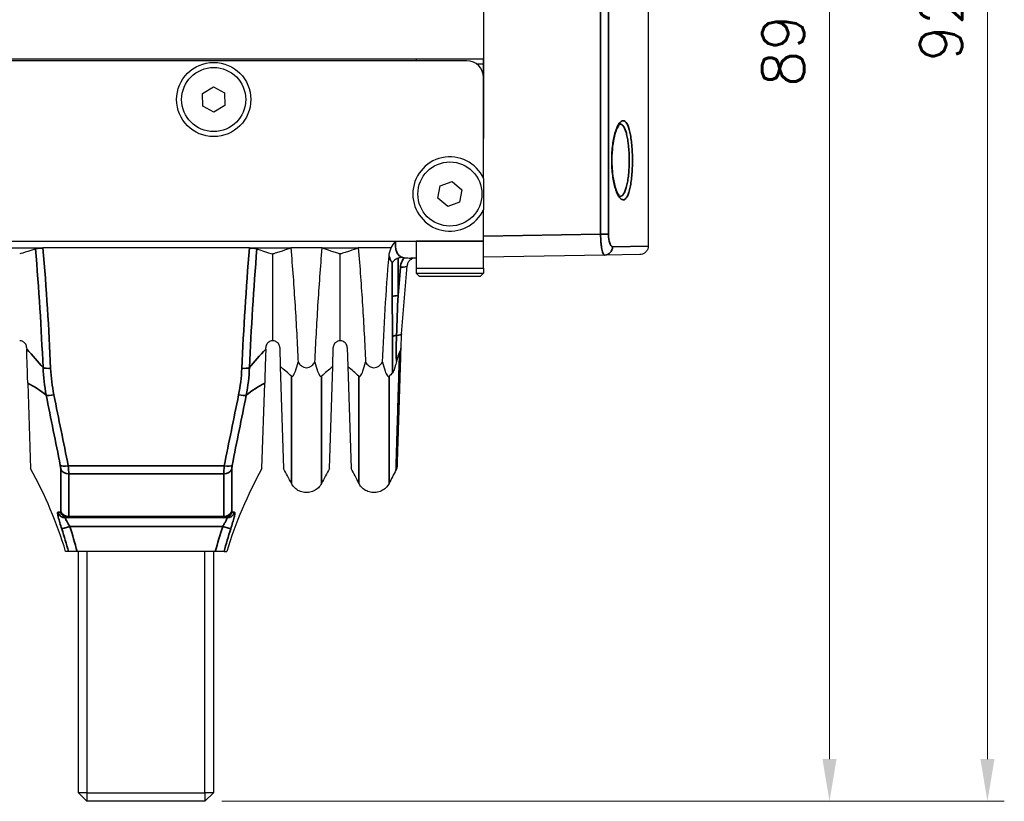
# Model space of a CAD drawing. Header units: millimetres. Extents: x 399 to 6076, y -1991 to 1602.
# Tile 231 of 256: x 4652 to 4711, y 239 to 285. Entities that reach past the tile are written whole.
import ezdxf

# ---------------------------------------------------------------- set-up
doc = ezdxf.new("R2010")
doc.units = ezdxf.units.MM
for name, color, linetype, lineweight in [('AM_5', 3, 'Continuous', 25), ('可見 (ISO)', 7, 'Continuous', 25), ('窄部可見 (ISO)', 7, 'Continuous', 35)]:
    doc.layers.add(name, color=color, linetype=linetype, lineweight=lineweight)
doc.styles.add('尺寸標註', font='romans.shx', dxfattribs={"bigfont": 'CHINESET.SHX'})
doc.dimstyles.new('CNS1$0', dxfattribs={"dimtxt": 2.5, "dimasz": 2.5, "dimexe": 1, "dimexo": 1, "dimgap": 1.5, "dimtad": 1, "dimtoh": 1, "dimdec": 1, "dimdsep": 46, "dimtxsty": '尺寸標註', "dimcen": 0, "dimclrd": 2, "dimclre": 2, "dimclrt": 1, "dimadec": 0, "dimazin": 2, "dimtp": 0.1, "dimtm": 0.1, "dimtfac": 0.71, "dimtdec": 1, "dimtmove": 0, "dimatfit": 0, "dimfxl": 0, "dimlwd": 13, "dimlwe": 13, "dimarcsym": 0})

# ---------------------------------------------------------------- blocks, each defined once
blk = doc.blocks.new('*D374')
at = {"layer": 'AM_5', "color": 2, "lineweight": 13}
for p, q in [((4665.007, 327.856), (4701.155, 327.856)), ((4700.155, 241.356), (4700.155, 325.356)), ((4664.134, 238.856), (4701.155, 238.856))]:
    blk.add_line(p, q, dxfattribs=at)
at = {"layer": 'AM_5', "color": 2}
for points in [[(4699.738, 325.356), (4700.572, 325.356), (4700.155, 327.856)], [(4699.738, 241.356), (4700.572, 241.356), (4700.155, 238.856)]]:
    blk.add_solid(points, dxfattribs=at)
at = {"layer": 'Defpoints', "color": 0}
for p in [(4664.007, 327.856), (4700.155, 327.856), (4663.134, 238.856)]:
    blk.add_point(p, dxfattribs=at)
at = {"layer": 'AM_5', "color": 1, "insert": (4697.405, 283.356), "char_height": 2.5, "attachment_point": 5, "rotation": 90, "style": '尺寸標註'}
blk.add_mtext('89', dxfattribs=at)
blk = doc.blocks.new('*D375')
at = {"layer": 'AM_5', "color": 2, "lineweight": 13}
for p, q in [((4679.655, 330.856), (4710.515, 330.856)), ((4709.515, 328.356), (4709.515, 241.356)), ((4664.134, 238.856), (4710.515, 238.856))]:
    blk.add_line(p, q, dxfattribs=at)
at = {"layer": 'AM_5', "color": 2}
for points in [[(4709.099, 328.356), (4709.932, 328.356), (4709.515, 330.856)], [(4709.099, 241.356), (4709.932, 241.356), (4709.515, 238.856)]]:
    blk.add_solid(points, dxfattribs=at)
at = {"layer": 'Defpoints', "color": 0}
for p in [(4678.655, 330.856), (4663.134, 238.856), (4709.515, 238.856)]:
    blk.add_point(p, dxfattribs=at)
at = {"layer": 'AM_5', "color": 1, "insert": (4706.765, 284.856), "char_height": 2.5, "attachment_point": 5, "rotation": 90, "style": '尺寸標註'}
blk.add_mtext('92', dxfattribs=at)

msp = doc.modelspace()

# ---------------------------------------------------------------- linework, layer by layer
at = {"layer": '可見 (ISO)'}
for p, q in [((4689.405, 290.365), (4689.405, 271.767)), ((4679.655, 287.606), (4679.655, 278.156)), ((4679.655, 282.856), (4607.655, 282.856)), ((4678.655, 282.756), (4608.655, 282.756)), ((4675.655, 282.856), (4675.655, 282.756)), ((4679.655, 282.556), (4679.255, 282.556)), ((4679.655, 281.756), (4679.655, 282.856)), ((4679.655, 275.772), (4679.655, 281.756)), ((4662.997, 280.817), (4663.638, 281.206)), ((4663.014, 280.066), (4662.997, 280.817)), ((4663.638, 281.206), (4664.297, 280.845)), ((4664.297, 280.845), (4664.313, 280.095)), ((4663.672, 279.705), (4663.014, 280.066)), ((4664.313, 280.095), (4663.672, 279.705)), ((4677.081, 275.339), (4677.786, 275.595)), ((4677.786, 275.595), (4678.361, 275.112)), ((4676.949, 274.6), (4677.081, 275.339)), ((4678.361, 275.112), (4678.229, 274.373)), ((4677.524, 274.117), (4676.949, 274.6)), ((4678.229, 274.373), (4677.524, 274.117)), ((4679.655, 272.056), (4679.655, 273.939)), ((4611.655, 272.056), (4675.655, 272.056)), ((4675.655, 272.056), (4675.655, 270.456)), ((4679.655, 270.456), (4679.655, 272.056)), ((4651.083, 271.656), (4653.534, 271.656)), ((4665.776, 271.656), (4653.534, 271.656)), ((4665.776, 271.656), (4668.227, 271.656)), ((4670.083, 271.656), (4668.227, 271.656)), ((4670.083, 271.656), (4672.227, 271.656)), ((4674.164, 271.656), (4672.227, 271.656)), ((4667.155, 266.156), (4667.155, 271.3)), ((4671.155, 266.156), (4671.155, 271.3)), ((4675.655, 271.056), (4675.333, 271.056)), ((4686.83, 271.231), (4679.655, 271.106)), ((4688.914, 271.267), (4686.83, 271.231)), ((4674.781, 266.568), (4675.117, 270.597)), ((4675.655, 270.456), (4679.655, 270.456)), ((4675.655, 270.456), (4675.655, 270.156)), ((4679.655, 270.456), (4679.655, 270.156)), ((4675.655, 270.156), (4679.655, 270.156)), ((4675.855, 269.956), (4675.655, 270.156)), ((4679.455, 269.956), (4675.855, 269.956)), ((4679.455, 269.956), (4679.655, 270.156)), ((4653.301, 268.856), (4653.302, 268.856)), ((4666.009, 268.856), (4666.009, 268.856)), ((4653.334, 268.356), (4653.334, 268.356)), ((4665.976, 268.356), (4665.976, 268.356)), ((4653.462, 266.156), (4653.462, 266.156)), ((4665.848, 266.156), (4665.848, 266.156)), ((4652.568, 265.756), (4652.571, 265.653)), ((4666.739, 265.653), (4666.742, 265.756)), ((4667.568, 265.756), (4667.603, 264.622)), ((4670.707, 264.622), (4670.742, 265.756)), ((4671.568, 265.756), (4671.603, 264.622)), ((4667.603, 264.622), (4667.793, 258.582)), ((4670.517, 258.582), (4670.707, 264.622)), ((4671.603, 264.622), (4671.793, 258.582)), ((4652.634, 263.651), (4652.793, 258.582)), ((4666.517, 258.582), (4666.676, 263.651)), ((4655.047, 255.656), (4654.887, 255.656)), ((4664.263, 255.656), (4655.047, 255.656)), ((4664.423, 255.656), (4664.263, 255.656)), ((4655.045, 253.656), (4654.88, 253.656)), ((4655.561, 253.656), (4655.045, 253.656)), ((4663.749, 253.656), (4655.561, 253.656)), ((4655.634, 239.356), (4655.634, 253.656)), ((4656.134, 253.656), (4656.134, 239.356)), ((4663.134, 239.356), (4663.134, 253.656)), ((4663.634, 253.656), (4663.634, 239.356)), ((4664.265, 253.656), (4663.749, 253.656)), ((4664.265, 253.656), (4664.43, 253.656)), ((4656.134, 239.356), (4655.634, 239.356)), ((4655.634, 239.356), (4656.134, 238.856)), ((4656.134, 239.356), (4663.134, 239.356)), ((4656.134, 239.356), (4656.134, 238.856)), ((4663.134, 239.356), (4663.134, 238.856)), ((4663.634, 239.356), (4663.134, 239.356)), ((4663.634, 239.356), (4663.134, 238.856)), ((4663.134, 238.856), (4656.134, 238.856))]:
    msp.add_line(p, q, dxfattribs=at)
for centre, radius in [((4663.655, 280.456), 2.2), ((4663.655, 280.456), 1.9), ((4677.655, 274.856), 1.9)]:
    msp.add_circle(centre, radius, dxfattribs=at)
for centre, radius, start, end in [((4678.655, 281.756), 1, 0, 90), ((4677.655, 274.856), 2.2, 24.61998, 335.38002)]:
    msp.add_arc(centre, radius, start, end, dxfattribs=at)
for centre, major_axis, ratio, start_param, end_param in [((4687.937, 273.64), (24.543, -0.111), 0.186168, 3.626691, 3.703384), ((4684.454, 266.729), (-6.811, -7.656), 0.903414, 5.405778, 5.458341), ((4645.941, 260.944), (24.962, -2.231), 0.420915, 0.503, 0.558808), ((4692.369, 260.944), (24.962, 2.231), 0.420915, 2.582784, 2.638593), ((4649.941, 260.944), (24.962, -2.231), 0.420915, 0.503, 0.558808), ((4696.362, 260.915), (24.953, 2.198), 0.421516, 2.621532, 2.639144)]:
    msp.add_ellipse(centre, major_axis=major_axis, ratio=ratio, start_param=start_param, end_param=end_param, dxfattribs=at)
for points, knots in [([(4687.741, 279.002), (4687.741, 279.002), (4687.735, 279), (4687.698, 278.97), (4687.65, 278.913), (4687.56, 278.744), (4687.515, 278.636), (4687.427, 278.36), (4687.383, 278.181), (4687.312, 277.782), (4687.284, 277.554), (4687.262, 277.21), (4687.257, 277.097), (4687.254, 276.955), (4687.254, 276.926), (4687.254, 276.876), (4687.254, 276.854), (4687.254, 276.768), (4687.255, 276.703), (4687.263, 276.444), (4687.277, 276.251), (4687.323, 275.853), (4687.359, 275.648), (4687.444, 275.289), (4687.494, 275.131), (4687.598, 274.885), (4687.654, 274.795), (4687.721, 274.719), (4687.741, 274.71), (4687.741, 274.71)], [0.0207169, 0.0207169, 0.0207169, 0.0207169, 0.0486597, 0.0486597, 0.1137949, 0.1137949, 0.1731123, 0.1731123, 0.2422385, 0.2422385, 0.3140264, 0.3140264, 0.3480923, 0.3480923, 0.3567118, 0.3567118, 0.3631759, 0.3631759, 0.3825853, 0.3825853, 0.441293, 0.441293, 0.5111221, 0.5111221, 0.5820149, 0.5820149, 0.6530275, 0.6530275, 0.6994876, 0.6994876, 0.6994876, 0.6994876]), ([(4653.094, 271.607), (4652.948, 271.555), (4652.797, 271.503), (4652.427, 271.382), (4652.217, 271.319), (4652.155, 271.3)], [0.000001, 0.000001, 0.000001, 0.000001, 0.1003793, 0.1003793, 0.2370577, 0.2370577, 0.2370577, 0.2370577]), ([(4653.094, 271.607), (4653.114, 271.615), (4653.139, 271.621), (4653.199, 271.633), (4653.235, 271.638), (4653.313, 271.647), (4653.356, 271.65), (4653.445, 271.655), (4653.489, 271.656), (4653.534, 271.656)], [0, 0, 0, 0, 0.0135204, 0.0135204, 0.02746573, 0.02746573, 0.04149223, 0.04149223, 0.05500717, 0.05500717, 0.05500717, 0.05500717]), ([(4665.776, 271.656), (4665.821, 271.656), (4665.865, 271.655), (4665.953, 271.65), (4665.996, 271.647), (4666.075, 271.638), (4666.11, 271.633), (4666.171, 271.621), (4666.196, 271.615), (4666.216, 271.607)], [0.00000001, 0.00000001, 0.00000001, 0.00000001, 0.01347717, 0.01347717, 0.02746432, 0.02746432, 0.0414418, 0.0414418, 0.05499345, 0.05499345, 0.05499345, 0.05499345]), ([(4668.227, 271.656), (4668.063, 271.595), (4667.891, 271.535), (4667.623, 271.446), (4667.531, 271.416), (4667.392, 271.372), (4667.345, 271.358), (4667.251, 271.329), (4667.165, 271.303), (4667.155, 271.3)], [0.000001, 0.000001, 0.000001, 0.000001, 0.1158104, 0.1158104, 0.1736801, 0.1736801, 0.2025589, 0.2025589, 0.2315337, 0.2315337, 0.2315337, 0.2315337]), ([(4668.227, 271.656), (4668.321, 270.52), (4668.403, 269.385), (4668.545, 267.125), (4668.605, 266), (4668.655, 264.882)], [0.000001, 0.000001, 0.000001, 0.000001, 0.3426565, 0.3426565, 0.6852179, 0.6852179, 0.6852179, 0.6852179]), ([(4669.655, 264.882), (4669.705, 266), (4669.765, 267.126), (4669.907, 269.386), (4669.989, 270.52), (4670.083, 271.656)], [0.000001, 0.000001, 0.000001, 0.000001, 0.3426188, 0.3426188, 0.6852542, 0.6852542, 0.6852542, 0.6852542]), ([(4671.155, 271.3), (4671.145, 271.303), (4671.06, 271.329), (4670.965, 271.358), (4670.918, 271.372), (4670.779, 271.416), (4670.688, 271.446), (4670.419, 271.535), (4670.247, 271.595), (4670.083, 271.656)], [0.000001, 0.000001, 0.000001, 0.000001, 0.00576801, 0.00576801, 0.01151589, 0.01151589, 0.02303402, 0.02303402, 0.04608415, 0.04608415, 0.04608415, 0.04608415]), ([(4672.227, 271.656), (4672.063, 271.595), (4671.891, 271.535), (4671.623, 271.446), (4671.531, 271.416), (4671.392, 271.372), (4671.345, 271.358), (4671.251, 271.329), (4671.165, 271.303), (4671.155, 271.3)], [0.000001, 0.000001, 0.000001, 0.000001, 0.1158104, 0.1158104, 0.1736801, 0.1736801, 0.2025589, 0.2025589, 0.2315337, 0.2315337, 0.2315337, 0.2315337]), ([(4672.227, 271.656), (4672.321, 270.52), (4672.403, 269.385), (4672.545, 267.125), (4672.605, 266), (4672.655, 264.882)], [0.000001, 0.000001, 0.000001, 0.000001, 0.3426565, 0.3426565, 0.6852179, 0.6852179, 0.6852179, 0.6852179]), ([(4674.045, 271.193), (4674.052, 271.273), (4674.066, 271.351), (4674.11, 271.516), (4674.138, 271.592), (4674.164, 271.656)], [0, 0, 0, 0, 0.02408757, 0.02408757, 0.05114731, 0.05114731, 0.05114731, 0.05114731]), ([(4689.405, 271.767), (4689.405, 271.714), (4689.396, 271.659), (4689.367, 271.573), (4689.351, 271.539), (4689.304, 271.46), (4689.267, 271.418), (4689.199, 271.362), (4689.171, 271.343), (4689.094, 271.301), (4689.041, 271.283), (4688.962, 271.27), (4688.938, 271.268), (4688.914, 271.267)], [0, 0, 0, 0, 0.01613951, 0.01613951, 0.02726405, 0.02726405, 0.04367273, 0.04367273, 0.05366158, 0.05366158, 0.07009685, 0.07009685, 0.07740054, 0.07740054, 0.07740054, 0.07740054]), ([(4673.655, 264.882), (4673.702, 265.924), (4673.757, 266.973), (4673.886, 269.078), (4673.96, 270.134), (4674.045, 271.193)], [0.000001, 0.000001, 0.000001, 0.000001, 0.3193535, 0.3193535, 0.6386692, 0.6386692, 0.6386692, 0.6386692]), ([(4674.58, 271.047), (4674.543, 271.032), (4674.507, 271.015), (4674.44, 270.977), (4674.408, 270.956), (4674.322, 270.891), (4674.28, 270.848), (4674.249, 270.806), (4674.245, 270.801), (4674.241, 270.795), (4674.239, 270.793)], [0.00000001, 0.00000001, 0.00000001, 0.00000001, 0.01208591, 0.01208591, 0.024168, 0.024168, 0.04790078, 0.04790078, 0.0495453, 0.05118982, 0.05118982, 0.05118982, 0.05118982]), ([(4674.852, 271.085), (4674.806, 271.087), (4674.76, 271.086), (4674.669, 271.075), (4674.623, 271.065), (4674.58, 271.047)], [-0.02801647, -0.02801647, -0.02801647, -0.02801647, -0.01403515, -0.01403515, -0.00001664, -0.00001664, -0.00001664, -0.00001664]), ([(4674.945, 271.08), (4675.019, 271.076), (4675.087, 271.07), (4675.2, 271.061), (4675.256, 271.056), (4675.333, 271.056)], [0, 0, 0, 0, 0.02255278, 0.02255278, 0.03911854, 0.03911854, 0.03911854, 0.03911854]), ([(4675.615, 271.056), (4675.556, 271.056), (4675.495, 271.045), (4675.437, 271.023), (4675.38, 271.001), (4675.325, 270.968), (4675.278, 270.925), (4675.231, 270.882), (4675.193, 270.831), (4675.166, 270.775), (4675.138, 270.718), (4675.122, 270.658), (4675.117, 270.597)], [0, 0, 0, 0, 0.0001913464, 0.0001913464, 0.0001913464, 0.0003830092, 0.0003830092, 0.0003830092, 0.0005742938, 0.0005742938, 0.0005742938, 0.0007725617, 0.0007725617, 0.0007725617, 0.0007725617]), ([(4652.568, 265.756), (4652.567, 265.78), (4652.564, 265.805), (4652.553, 265.854), (4652.546, 265.878), (4652.522, 265.935), (4652.505, 265.964), (4652.46, 266.024), (4652.429, 266.055), (4652.375, 266.093), (4652.357, 266.104), (4652.278, 266.143), (4652.215, 266.156), (4652.155, 266.156)], [-0.1004113, -0.1004113, -0.1004113, -0.1004113, -0.0910518, -0.0910518, -0.0813066, -0.0813066, -0.0662747, -0.0662747, -0.0452497, -0.0452497, -0.0347369, -0.0347369, -0.000001, -0.000001, -0.000001, -0.000001]), ([(4667.155, 266.156), (4667.095, 266.156), (4667.032, 266.143), (4666.953, 266.104), (4666.935, 266.093), (4666.881, 266.055), (4666.85, 266.024), (4666.805, 265.964), (4666.788, 265.935), (4666.764, 265.878), (4666.757, 265.854), (4666.746, 265.805), (4666.743, 265.78), (4666.742, 265.756)], [-0.08024384, -0.08024384, -0.08024384, -0.08024384, -0.05244875, -0.05244875, -0.04403813, -0.04403813, -0.02725332, -0.02725332, -0.01524627, -0.01524627, -0.00747113, -0.00747113, -0.000001, -0.000001, -0.000001, -0.000001]), ([(4667.568, 265.756), (4667.567, 265.78), (4667.564, 265.805), (4667.553, 265.854), (4667.546, 265.878), (4667.522, 265.935), (4667.505, 265.964), (4667.46, 266.024), (4667.429, 266.055), (4667.375, 266.093), (4667.357, 266.104), (4667.278, 266.143), (4667.215, 266.156), (4667.155, 266.156)], [-0.1004113, -0.1004113, -0.1004113, -0.1004113, -0.0910518, -0.0910518, -0.0813066, -0.0813066, -0.0662747, -0.0662747, -0.0452497, -0.0452497, -0.0347369, -0.0347369, -0.000001, -0.000001, -0.000001, -0.000001]), ([(4671.155, 266.156), (4671.095, 266.156), (4671.032, 266.143), (4670.953, 266.104), (4670.935, 266.093), (4670.881, 266.055), (4670.85, 266.024), (4670.805, 265.964), (4670.788, 265.935), (4670.764, 265.878), (4670.757, 265.854), (4670.746, 265.805), (4670.743, 265.78), (4670.742, 265.756)], [-0.08024384, -0.08024384, -0.08024384, -0.08024384, -0.05244875, -0.05244875, -0.04403813, -0.04403813, -0.02725332, -0.02725332, -0.01524627, -0.01524627, -0.00747113, -0.00747113, -0.000001, -0.000001, -0.000001, -0.000001]), ([(4671.568, 265.756), (4671.567, 265.78), (4671.564, 265.805), (4671.553, 265.854), (4671.546, 265.878), (4671.522, 265.935), (4671.505, 265.964), (4671.46, 266.024), (4671.429, 266.055), (4671.375, 266.093), (4671.357, 266.104), (4671.278, 266.143), (4671.215, 266.156), (4671.155, 266.156)], [-0.1004113, -0.1004113, -0.1004113, -0.1004113, -0.0910518, -0.0910518, -0.0813066, -0.0813066, -0.0662747, -0.0662747, -0.0452497, -0.0452497, -0.0347369, -0.0347369, -0.000001, -0.000001, -0.000001, -0.000001]), ([(4652.634, 263.651), (4652.625, 263.941), (4652.615, 264.255), (4652.593, 264.932), (4652.582, 265.286), (4652.571, 265.653)], [0, 0, 0, 0, 0.1138928, 0.1138928, 0.2273372, 0.2273372, 0.2273372, 0.2273372]), ([(4666.739, 265.653), (4666.728, 265.287), (4666.717, 264.934), (4666.695, 264.257), (4666.685, 263.942), (4666.676, 263.651)], [0, 0, 0, 0, 0.1132605, 0.1132605, 0.2273799, 0.2273799, 0.2273799, 0.2273799]), ([(4674.741, 265.717), (4674.739, 265.635), (4674.736, 265.554), (4674.734, 265.473), (4674.729, 265.341), (4674.725, 265.21), (4674.721, 265.08), (4674.72, 265.034), (4674.718, 264.989), (4674.717, 264.944), (4674.71, 264.731), (4674.704, 264.523), (4674.697, 264.319), (4674.696, 264.28), (4674.695, 264.241), (4674.694, 264.202), (4674.679, 263.751), (4674.666, 263.322), (4674.653, 262.916), (4674.652, 262.887), (4674.651, 262.858), (4674.651, 262.83), (4674.645, 262.639), (4674.639, 262.454), (4674.633, 262.274), (4674.632, 262.249), (4674.632, 262.225), (4674.631, 262.201), (4674.625, 262.019), (4674.62, 261.843), (4674.614, 261.674), (4674.614, 261.654), (4674.613, 261.634), (4674.612, 261.614), (4674.601, 261.255), (4674.591, 260.929), (4674.581, 260.633), (4674.581, 260.62), (4674.581, 260.607), (4674.58, 260.595), (4674.571, 260.298), (4674.563, 260.034), (4674.555, 259.804), (4674.555, 259.797), (4674.555, 259.79), (4674.555, 259.782), (4674.551, 259.67), (4674.548, 259.566), (4674.545, 259.47), (4674.545, 259.466), (4674.545, 259.461), (4674.544, 259.456), (4674.541, 259.361), (4674.539, 259.274), (4674.536, 259.197), (4674.536, 259.194), (4674.536, 259.191), (4674.536, 259.188), (4674.531, 259.03), (4674.527, 258.911), (4674.525, 258.829), (4674.525, 258.829), (4674.525, 258.828), (4674.525, 258.828), (4674.523, 258.787), (4674.523, 258.756), (4674.522, 258.735), (4674.521, 258.715), (4674.521, 258.704), (4674.521, 258.703), (4674.521, 258.703), (4674.521, 258.703), (4674.521, 258.703), (4674.521, 258.703), (4674.521, 258.703), (4674.521, 258.703)], [0.00039621, 0.00039621, 0.00039621, 0.00039621, 0.00068463, 0.00068463, 0.00068463, 0.00114938, 0.00114938, 0.00114938, 0.00131087, 0.00131087, 0.00131087, 0.00207834, 0.00207834, 0.00207834, 0.00222554, 0.00222554, 0.00222554, 0.00393372, 0.00393372, 0.00393372, 0.00405488, 0.00405488, 0.00405488, 0.00486012, 0.00486012, 0.00486012, 0.00496955, 0.00496955, 0.00496955, 0.00578579, 0.00578579, 0.00578579, 0.00588421, 0.00588421, 0.00588421, 0.00763693, 0.00763693, 0.00763693, 0.00771355, 0.00771355, 0.00771355, 0.00948806, 0.00948806, 0.00948806, 0.00954289, 0.00954289, 0.00954289, 0.01041364, 0.01041364, 0.01041364, 0.01045756, 0.01045756, 0.01045756, 0.01133922, 0.01133922, 0.01133922, 0.01137222, 0.01137222, 0.01137222, 0.01319036, 0.01319036, 0.01319036, 0.01320156, 0.01320156, 0.01320156, 0.01411593, 0.01411593, 0.01411593, 0.0150309, 0.0150309, 0.0150309, 0.01504151, 0.01504151, 0.01504151, 0.01504985, 0.01504985, 0.01504985, 0.01504985]), ([(4674.671, 265.468), (4674.696, 265.497), (4674.714, 265.53), (4674.725, 265.572), (4674.736, 265.615), (4674.74, 265.666), (4674.741, 265.717)], [0, 0, 0, 0, 0.0001525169, 0.0001525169, 0.0001525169, 0.0003050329, 0.0003050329, 0.0003050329, 0.0003050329]), ([(4674.752, 266.052), (4674.752, 266.045), (4674.751, 266.039), (4674.751, 266.032), (4674.748, 265.927), (4674.745, 265.822), (4674.741, 265.717)], [-0.0000208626, -0.0000208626, -0.0000208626, -0.0000208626, 0, 0, 0, 0.0003157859, 0.0003157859, 0.0003157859, 0.0003157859]), ([(4674.671, 265.468), (4674.664, 265.459), (4674.656, 265.449), (4674.642, 265.424), (4674.634, 265.409), (4674.603, 265.339), (4674.579, 265.269), (4674.532, 265.12), (4674.506, 265.022), (4674.484, 264.931)], [0.00000309, 0.00000309, 0.00000309, 0.00000309, 0.00441285, 0.00441285, 0.00950236, 0.00950236, 0.02806147, 0.02806147, 0.0563484, 0.0563484, 0.0563484, 0.0563484]), ([(4668.263, 264.054), (4668.27, 264.047), (4668.277, 264.043), (4668.292, 264.038), (4668.3, 264.038), (4668.327, 264.044), (4668.346, 264.06), (4668.41, 264.134), (4668.455, 264.239), (4668.556, 264.52), (4668.61, 264.708), (4668.655, 264.882)], [0, 0, 0, 0, 0.0047042, 0.0047042, 0.0100974, 0.0100974, 0.0241052, 0.0241052, 0.0657013, 0.0657013, 0.1178924, 0.1178924, 0.1178924, 0.1178924]), ([(4668.655, 264.882), (4668.706, 264.811), (4668.765, 264.743), (4668.882, 264.645), (4668.939, 264.609), (4669.05, 264.567), (4669.102, 264.556), (4669.209, 264.556), (4669.261, 264.567), (4669.372, 264.61), (4669.429, 264.646), (4669.546, 264.744), (4669.605, 264.812), (4669.655, 264.882)], [-0.1247327, -0.1247327, -0.1247327, -0.1247327, -0.0982902, -0.0982902, -0.0783586, -0.0783586, -0.0623217, -0.0623217, -0.0462805, -0.0462805, -0.0263058, -0.0263058, -0.000001, -0.000001, -0.000001, -0.000001]), ([(4669.655, 264.882), (4669.701, 264.708), (4669.755, 264.519), (4669.855, 264.239), (4669.901, 264.134), (4669.964, 264.06), (4669.983, 264.044), (4670.01, 264.038), (4670.018, 264.038), (4670.033, 264.043), (4670.04, 264.047), (4670.047, 264.054)], [0.000001, 0.000001, 0.000001, 0.000001, 0.0714924, 0.0714924, 0.1277503, 0.1277503, 0.146606, 0.146606, 0.1538685, 0.1538685, 0.1602048, 0.1602048, 0.1602048, 0.1602048]), ([(4672.263, 264.054), (4672.27, 264.047), (4672.277, 264.043), (4672.292, 264.038), (4672.3, 264.038), (4672.327, 264.044), (4672.346, 264.06), (4672.41, 264.134), (4672.455, 264.239), (4672.556, 264.52), (4672.61, 264.708), (4672.655, 264.882)], [0, 0, 0, 0, 0.0047042, 0.0047042, 0.0100974, 0.0100974, 0.0241052, 0.0241052, 0.0657013, 0.0657013, 0.1178924, 0.1178924, 0.1178924, 0.1178924]), ([(4672.655, 264.882), (4672.706, 264.811), (4672.765, 264.743), (4672.882, 264.645), (4672.939, 264.609), (4673.05, 264.567), (4673.102, 264.556), (4673.209, 264.556), (4673.261, 264.567), (4673.372, 264.61), (4673.429, 264.646), (4673.546, 264.744), (4673.605, 264.812), (4673.655, 264.882)], [-0.1247327, -0.1247327, -0.1247327, -0.1247327, -0.0982902, -0.0982902, -0.0783586, -0.0783586, -0.0623217, -0.0623217, -0.0462805, -0.0462805, -0.0263058, -0.0263058, -0.000001, -0.000001, -0.000001, -0.000001]), ([(4673.655, 264.882), (4673.701, 264.708), (4673.755, 264.519), (4673.855, 264.239), (4673.901, 264.134), (4673.964, 264.06), (4673.983, 264.044), (4674.01, 264.038), (4674.018, 264.038), (4674.033, 264.043), (4674.04, 264.047), (4674.047, 264.054)], [0.000001, 0.000001, 0.000001, 0.000001, 0.0714924, 0.0714924, 0.1277503, 0.1277503, 0.146606, 0.146606, 0.1538685, 0.1538685, 0.1602048, 0.1602048, 0.1602048, 0.1602048]), ([(4674.484, 264.931), (4674.461, 264.837), (4674.425, 264.699), (4674.361, 264.485), (4674.327, 264.383), (4674.288, 264.296), (4674.28, 264.28), (4674.268, 264.26), (4674.264, 264.253), (4674.256, 264.242), (4674.252, 264.238), (4674.248, 264.234)], [0.00000408, 0.00000408, 0.00000408, 0.00000408, 0.0294788, 0.0294788, 0.04812762, 0.04812762, 0.05236117, 0.05236117, 0.0543779, 0.0543779, 0.05637162, 0.05637162, 0.05637162, 0.05637162]), ([(4674.521, 258.703), (4674.52, 258.665), (4674.514, 258.628), (4674.497, 258.563), (4674.487, 258.536), (4674.47, 258.498), (4674.464, 258.487), (4674.459, 258.477)], [0, 0, 0, 0, 0.01134046, 0.01134046, 0.02003167, 0.02003167, 0.02367096, 0.02367096, 0.02367096, 0.02367096]), ([(4670.047, 257.7), (4669.998, 257.604), (4669.933, 257.515), (4669.779, 257.364), (4669.688, 257.3), (4669.493, 257.205), (4669.386, 257.174), (4669.171, 257.147), (4669.06, 257.152), (4668.847, 257.195), (4668.744, 257.235), (4668.557, 257.344), (4668.471, 257.415), (4668.346, 257.559), (4668.3, 257.628), (4668.263, 257.7)], [0, 0, 0, 0, 0.0323105, 0.0323105, 0.0648229, 0.0648229, 0.097328, 0.097328, 0.1298334, 0.1298334, 0.1623388, 0.1623388, 0.1948441, 0.1948441, 0.2193183, 0.2193183, 0.2193183, 0.2193183]), ([(4674.047, 257.7), (4673.998, 257.604), (4673.933, 257.515), (4673.779, 257.364), (4673.688, 257.3), (4673.493, 257.205), (4673.386, 257.174), (4673.171, 257.147), (4673.06, 257.152), (4672.847, 257.195), (4672.744, 257.235), (4672.557, 257.344), (4672.471, 257.415), (4672.346, 257.559), (4672.3, 257.628), (4672.263, 257.7)], [0, 0, 0, 0, 0.0323105, 0.0323105, 0.0648229, 0.0648229, 0.097328, 0.097328, 0.1298334, 0.1298334, 0.1623388, 0.1623388, 0.1948441, 0.1948441, 0.2193183, 0.2193183, 0.2193183, 0.2193183])]:
    msp.add_open_spline(points, degree=3, knots=knots, dxfattribs=at)
msp.add_rational_spline([(4679.655, 275.772), (4679.655, 274.856), (4679.655, 273.939)], [1.2380952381, 1.3619047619, 1.2380952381], degree=2, dxfattribs=at)
for points in [[(4674.164, 271.656), (4674.238, 271.802), (4674.334, 271.934), (4674.441, 272.056)], [(4674.945, 271.08), (4674.914, 271.081), (4674.883, 271.083), (4674.852, 271.085)], [(4654.88, 253.656), (4654.368, 255.364), (4653.664, 257.026), (4652.793, 258.582)], [(4666.517, 258.582), (4665.646, 257.026), (4664.942, 255.364), (4664.43, 253.656)], [(4668.263, 257.7), (4668.113, 257.997), (4667.956, 258.291), (4667.793, 258.582)], [(4670.517, 258.582), (4670.354, 258.291), (4670.197, 257.997), (4670.047, 257.7)], [(4672.263, 257.7), (4672.113, 257.997), (4671.956, 258.291), (4671.793, 258.582)], [(4674.459, 258.477), (4674.317, 258.221), (4674.179, 257.962), (4674.047, 257.7)], [(4670.047, 257.7), (4670.047, 257.7), (4670.047, 257.7), (4670.047, 257.7)], [(4674.047, 257.7), (4674.047, 257.7), (4674.047, 257.7), (4674.047, 257.7)]]:
    msp.add_open_spline(points, degree=3, dxfattribs=at)
at = {"layer": '窄部可見 (ISO)'}
for p, q in [((4686.585, 272.477), (4686.585, 319.685)), ((4687.051, 319.685), (4687.051, 272.477)), ((4675.655, 272.056), (4679.655, 272.056)), ((4679.655, 272.356), (4686.585, 272.477)), ((4687.051, 272.477), (4686.585, 272.477)), ((4687.298, 271.731), (4689.405, 271.767)), ((4674.239, 268.772), (4674.239, 270.793)), ((4674.58, 271.048), (4674.58, 268.837)), ((4674.58, 268.837), (4674.72, 270.523)), ((4655.031, 258.74), (4664.279, 258.74)), ((4664.251, 258.269), (4655.06, 258.269)), ((4655.06, 255.733), (4664.25, 255.733)), ((4654.65, 255.003), (4655.124, 255.156)), ((4664.186, 255.156), (4655.124, 255.156)), ((4664.186, 255.156), (4664.66, 255.003))]:
    msp.add_line(p, q, dxfattribs=at)
for centre, major_axis, ratio, start_param, end_param in [((4686.821, 271.731), (0.009, -0.5), 0.953926, 0, 1.554147), ((4674.619, 270.639), (0.498, -0.041), 0.219824, 4.93487, 6.283185), ((4674.681, 268.712), (-0.5, 0), 0.254294, 4.915888, 5.796507), ((4674.696, 266.338), (-0.5, -0.007), 0.303652, 5.13377, 5.790959), ((4674.283, 266.61), (0.498, -0.041), 0.261911, 5.161378, 6.283185), ((4653.99, 264.625), (-0.499, -0.022), 0.205512, 0.432767, 1.561589), ((4665.32, 264.625), (-0.499, 0.022), 0.205512, 1.580004, 2.708826), ((4654.181, 263.065), (-0.49, -0.099), 0.232784, 0.334618, 1.523837), ((4665.129, 263.065), (0.49, -0.099), 0.232784, 4.759348, 5.948567), ((4655.031, 258.901), (-0.49, -0.097), 0.315833, 0.216242, 1.508218), ((4655.06, 258.665), (-0.5, 0), 0.792293, 0.330124, 1.570737), ((4664.251, 258.665), (0.5, 0), 0.792293, 4.712449, 5.953061), ((4664.279, 258.901), (0.49, -0.097), 0.315833, 4.774967, 6.066943), ((4654.887, 256.156), (0, -0.5), 0.993469, 5.044932, 6.283185), ((4654.293, 256.882), (0.282, -0.876), 0.090196, 6.261739, 6.556605), ((4655.047, 256.156), (0, -0.5), 0.991754, 5.019127, 6.283185), ((4655.06, 256.194), (-0.5, 0), 0.923095, 0.330126, 1.570732), ((4654.79, 257.26), (0.257, -1.605), 0.050006, 6.275151, 6.586025), ((4664.25, 256.194), (0.5, 0), 0.923095, 4.712453, 5.953059), ((4664.518, 257.248), (0.255, 1.593), 0.05019, 2.837608, 3.149653), ((4664.263, 256.156), (0, -0.5), 0.991754, 0, 1.264059), ((4664.423, 256.156), (0, -0.5), 0.993469, 0, 1.238253), ((4665.017, 256.883), (0.283, 0.878), 0.090129, 2.8684, 3.163018), ((4629.533, 246.897), (4.005, 26.089), 0.99989, 5.123656, 5.17684), ((4689.777, 246.897), (4.005, -26.089), 0.99989, 4.247938, 4.301122)]:
    msp.add_ellipse(centre, major_axis=major_axis, ratio=ratio, start_param=start_param, end_param=end_param, dxfattribs=at)
for points, knots in [([(4687.248, 276.628), (4687.243, 276.785), (4687.243, 276.944), (4687.254, 277.254), (4687.264, 277.407), (4687.293, 277.704), (4687.313, 277.849), (4687.359, 278.119), (4687.386, 278.246), (4687.447, 278.482), (4687.48, 278.588), (4687.55, 278.778), (4687.588, 278.863), (4687.665, 279.003), (4687.704, 279.059), (4687.785, 279.146), (4687.825, 279.175), (4687.945, 279.219), (4688.024, 279.19), (4688.166, 279.018), (4688.231, 278.874), (4688.312, 278.586), (4688.336, 278.476), (4688.38, 278.239), (4688.398, 278.111), (4688.445, 277.702), (4688.465, 277.392), (4688.477, 276.772), (4688.471, 276.453), (4688.442, 276.008), (4688.429, 275.863), (4688.397, 275.59), (4688.378, 275.463), (4688.335, 275.227), (4688.31, 275.117), (4688.255, 274.926), (4688.226, 274.843), (4688.129, 274.632), (4688.057, 274.547), (4687.941, 274.507), (4687.902, 274.508), (4687.822, 274.539), (4687.781, 274.569), (4687.701, 274.657), (4687.661, 274.714), (4687.584, 274.856), (4687.547, 274.941), (4687.477, 275.132), (4687.444, 275.239), (4687.384, 275.475), (4687.357, 275.604), (4687.288, 276.009), (4687.258, 276.313), (4687.248, 276.628)], [0, 0, 0, 0, 0.00047265, 0.00047265, 0.0009453, 0.0009453, 0.00141795, 0.00141795, 0.0018906, 0.0018906, 0.00236326, 0.00236326, 0.00283591, 0.00283591, 0.00330856, 0.00330856, 0.00378121, 0.00378121, 0.00472651, 0.00472651, 0.00567181, 0.00567181, 0.00614446, 0.00614446, 0.00661711, 0.00661711, 0.00756242, 0.00756242, 0.00850772, 0.00850772, 0.00898037, 0.00898037, 0.00945302, 0.00945302, 0.00992567, 0.00992567, 0.01039832, 0.01039832, 0.01134362, 0.01134362, 0.01181628, 0.01181628, 0.01228893, 0.01228893, 0.01276158, 0.01276158, 0.01323423, 0.01323423, 0.01370688, 0.01370688, 0.01417953, 0.01417953, 0.01512483, 0.01512483, 0.01512483, 0.01512483]), ([(4687.739, 274.711), (4687.756, 274.711), (4687.772, 274.714), (4687.789, 274.719), (4687.866, 274.743), (4687.938, 274.821), (4688.002, 274.95), (4688.034, 275.014), (4688.064, 275.09), (4688.091, 275.177), (4688.118, 275.264), (4688.143, 275.364), (4688.164, 275.472), (4688.186, 275.58), (4688.205, 275.697), (4688.221, 275.822), (4688.236, 275.947), (4688.249, 276.08), (4688.259, 276.215), (4688.278, 276.487), (4688.285, 276.779), (4688.279, 277.063), (4688.273, 277.347), (4688.253, 277.63), (4688.222, 277.88), (4688.206, 278.005), (4688.188, 278.122), (4688.166, 278.23), (4688.144, 278.339), (4688.12, 278.439), (4688.093, 278.527), (4688.039, 278.703), (4687.974, 278.835), (4687.904, 278.913), (4687.852, 278.97), (4687.796, 279), (4687.739, 279.001)], [0.003263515, 0.003263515, 0.003263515, 0.003263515, 0.003449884, 0.003449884, 0.003449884, 0.004312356, 0.004312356, 0.004312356, 0.004743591, 0.004743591, 0.004743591, 0.005174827, 0.005174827, 0.005174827, 0.005606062, 0.005606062, 0.005606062, 0.006037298, 0.006037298, 0.006037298, 0.006899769, 0.006899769, 0.006899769, 0.00776224, 0.00776224, 0.00776224, 0.008193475, 0.008193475, 0.008193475, 0.008624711, 0.008624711, 0.008624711, 0.009487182, 0.009487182, 0.009487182, 0.010118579, 0.010118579, 0.010118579, 0.010118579]), ([(4674.441, 272.056), (4674.422, 271.937), (4674.418, 271.819), (4674.441, 271.595), (4674.468, 271.493), (4674.546, 271.322), (4674.598, 271.252), (4674.714, 271.145), (4674.781, 271.108), (4674.852, 271.085)], [0, 0, 0, 0, 0.000361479, 0.000361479, 0.000722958, 0.000722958, 0.001084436, 0.001084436, 0.001445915, 0.001445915, 0.001445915, 0.001445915]), ([(4686.83, 271.231), (4686.8, 271.23), (4686.77, 271.262), (4686.741, 271.324), (4686.727, 271.354), (4686.713, 271.392), (4686.7, 271.436), (4686.687, 271.478), (4686.675, 271.528), (4686.664, 271.582), (4686.664, 271.584), (4686.663, 271.587), (4686.663, 271.589), (4686.652, 271.644), (4686.642, 271.704), (4686.633, 271.769), (4686.623, 271.836), (4686.615, 271.91), (4686.608, 271.986), (4686.594, 272.14), (4686.586, 272.307), (4686.585, 272.477)], [0, 0, 0, 0, 0.000492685, 0.000492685, 0.000492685, 0.000739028, 0.000739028, 0.000739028, 0.000974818, 0.000974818, 0.000974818, 0.000985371, 0.000985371, 0.000985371, 0.001221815, 0.001221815, 0.001221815, 0.00147044, 0.00147044, 0.00147044, 0.001970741, 0.001970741, 0.001970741, 0.001970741]), ([(4687.051, 272.477), (4687.051, 272.272), (4687.08, 272.074), (4687.128, 271.939), (4687.151, 271.871), (4687.178, 271.819), (4687.207, 271.783), (4687.237, 271.748), (4687.267, 271.73), (4687.298, 271.731)], [0, 0, 0, 0, 0.000612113, 0.000612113, 0.000612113, 0.00091817, 0.00091817, 0.00091817, 0.001224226, 0.001224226, 0.001224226, 0.001224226]), ([(4674.239, 270.793), (4674.228, 270.805), (4674.217, 270.819), (4674.207, 270.833), (4674.146, 270.918), (4674.094, 271.027), (4674.055, 271.159), (4674.052, 271.17), (4674.048, 271.181), (4674.045, 271.193)], [0.000000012, 0.000000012, 0.000000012, 0.000000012, 0.000088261, 0.000088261, 0.000088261, 0.0006121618, 0.0006121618, 0.0006121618, 0.0006565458, 0.0006565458, 0.0006565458, 0.0006565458]), ([(4674.72, 270.523), (4674.73, 270.647), (4674.763, 270.768), (4674.818, 270.881), (4674.852, 270.951), (4674.895, 271.018), (4674.945, 271.08)], [0, 0, 0, 0, 0.0003776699, 0.0003776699, 0.0003776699, 0.000613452, 0.000613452, 0.000613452, 0.000613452]), ([(4674.248, 264.234), (4674.253, 264.597), (4674.259, 264.961), (4674.263, 265.684), (4674.26, 266.045), (4674.254, 266.404)], [0, 0, 0, 0, 0.00113178, 0.00113178, 0.00226356, 0.00226356, 0.00226356, 0.00226356]), ([(4674.49, 266.474), (4674.477, 266.107), (4674.473, 265.741), (4674.476, 265.375), (4674.477, 265.227), (4674.48, 265.079), (4674.484, 264.931)], [0, 0, 0, 0, 0.00114775, 0.00114775, 0.00114775, 0.001611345, 0.001611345, 0.001611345, 0.001611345]), ([(4674.459, 258.477), (4674.459, 258.477), (4674.459, 258.477), (4674.459, 258.477), (4674.459, 258.487), (4674.46, 258.528), (4674.461, 258.558), (4674.465, 258.678), (4674.468, 258.797), (4674.475, 259.032), (4674.478, 259.12), (4674.484, 259.316), (4674.487, 259.424), (4674.498, 259.774), (4674.506, 260.043), (4674.524, 260.648), (4674.535, 260.984), (4674.557, 261.726), (4674.569, 262.133), (4674.596, 262.996), (4674.61, 263.454), (4674.632, 264.182), (4674.639, 264.432), (4674.655, 264.943), (4674.663, 265.206), (4674.671, 265.468)], [0.01540532, 0.01540532, 0.01540532, 0.01540532, 0.01540665, 0.01540665, 0.01633533, 0.01633533, 0.01726401, 0.01726401, 0.01912136, 0.01912136, 0.02005004, 0.02005004, 0.02097872, 0.02097872, 0.02283607, 0.02283607, 0.02469342, 0.02469342, 0.02655078, 0.02655078, 0.02840813, 0.02840813, 0.02933681, 0.02933681, 0.03026543, 0.03026543, 0.03026543, 0.03026543]), ([(4668.263, 257.7), (4668.263, 257.7), (4668.263, 257.7), (4668.263, 257.7), (4668.263, 257.7), (4668.263, 257.737), (4668.263, 257.808), (4668.263, 257.816), (4668.263, 257.824), (4668.263, 257.833), (4668.263, 257.904), (4668.263, 258.001), (4668.263, 258.125), (4668.263, 258.155), (4668.263, 258.187), (4668.263, 258.22), (4668.263, 258.341), (4668.263, 258.483), (4668.263, 258.646), (4668.263, 258.712), (4668.263, 258.782), (4668.263, 258.855), (4668.263, 258.897), (4668.263, 258.939), (4668.263, 258.983), (4668.263, 259.073), (4668.263, 259.168), (4668.263, 259.267), (4668.263, 259.302), (4668.263, 259.336), (4668.263, 259.372), (4668.263, 259.488), (4668.263, 259.61), (4668.263, 259.738), (4668.263, 260.211), (4668.263, 260.756), (4668.263, 261.374), (4668.263, 261.623), (4668.263, 261.883), (4668.263, 262.155), (4668.263, 262.628), (4668.263, 263.13), (4668.263, 263.66), (4668.263, 263.79), (4668.263, 263.921), (4668.263, 264.054)], [0.01471976, 0.01471976, 0.01471976, 0.01471976, 0.01472291, 0.01472291, 0.01472291, 0.01655015, 0.01655015, 0.01655015, 0.01675426, 0.01675426, 0.01675426, 0.01838906, 0.01838906, 0.01838906, 0.01878473, 0.01878473, 0.01878473, 0.02022796, 0.02022796, 0.02022796, 0.02081539, 0.02081539, 0.02081539, 0.02114741, 0.02114741, 0.02114741, 0.0218311, 0.0218311, 0.0218311, 0.02206687, 0.02206687, 0.02206687, 0.02284675, 0.02284675, 0.02284675, 0.02574468, 0.02574468, 0.02574468, 0.02690861, 0.02690861, 0.02690861, 0.02892924, 0.02892924, 0.02892924, 0.02942249, 0.02942249, 0.02942249, 0.02942249]), ([(4670.047, 264.054), (4670.047, 263.921), (4670.047, 263.79), (4670.047, 263.66), (4670.047, 263.13), (4670.047, 262.628), (4670.047, 262.155), (4670.047, 261.883), (4670.047, 261.623), (4670.047, 261.374), (4670.047, 260.756), (4670.047, 260.211), (4670.047, 259.738), (4670.047, 259.61), (4670.047, 259.488), (4670.047, 259.372), (4670.047, 259.336), (4670.047, 259.302), (4670.047, 259.267), (4670.047, 259.168), (4670.047, 259.073), (4670.047, 258.983), (4670.047, 258.939), (4670.047, 258.897), (4670.047, 258.855), (4670.047, 258.782), (4670.047, 258.712), (4670.047, 258.646), (4670.047, 258.483), (4670.047, 258.341), (4670.047, 258.22), (4670.047, 258.187), (4670.047, 258.155), (4670.047, 258.125), (4670.047, 258.001), (4670.047, 257.904), (4670.047, 257.833), (4670.047, 257.824), (4670.047, 257.816), (4670.047, 257.808), (4670.047, 257.737), (4670.047, 257.7), (4670.047, 257.7), (4670.047, 257.7), (4670.047, 257.7), (4670.047, 257.7)], [0, 0, 0, 0, 0.00049803, 0.00049803, 0.00049803, 0.00253825, 0.00253825, 0.00253825, 0.00371346, 0.00371346, 0.00371346, 0.00663948, 0.00663948, 0.00663948, 0.00742692, 0.00742692, 0.00742692, 0.00766497, 0.00766497, 0.00766497, 0.00835528, 0.00835528, 0.00835528, 0.00869052, 0.00869052, 0.00869052, 0.00928365, 0.00928365, 0.00928365, 0.01074087, 0.01074087, 0.01074087, 0.01114038, 0.01114038, 0.01114038, 0.01279102, 0.01279102, 0.01279102, 0.0129971, 0.0129971, 0.0129971, 0.01484206, 0.01484206, 0.01484206, 0.01484523, 0.01484523, 0.01484523, 0.01484523]), ([(4672.263, 257.7), (4672.263, 257.7), (4672.263, 257.7), (4672.263, 257.7), (4672.263, 257.7), (4672.263, 257.737), (4672.263, 257.808), (4672.263, 257.816), (4672.263, 257.824), (4672.263, 257.833), (4672.263, 257.904), (4672.263, 258.001), (4672.263, 258.125), (4672.263, 258.155), (4672.263, 258.187), (4672.263, 258.22), (4672.263, 258.341), (4672.263, 258.483), (4672.263, 258.646), (4672.263, 258.712), (4672.263, 258.782), (4672.263, 258.855), (4672.263, 258.897), (4672.263, 258.939), (4672.263, 258.983), (4672.263, 259.073), (4672.263, 259.168), (4672.263, 259.267), (4672.263, 259.302), (4672.263, 259.336), (4672.263, 259.372), (4672.263, 259.488), (4672.263, 259.61), (4672.263, 259.738), (4672.263, 260.211), (4672.263, 260.756), (4672.263, 261.374), (4672.263, 261.623), (4672.263, 261.883), (4672.263, 262.155), (4672.263, 262.628), (4672.263, 263.13), (4672.263, 263.66), (4672.263, 263.79), (4672.263, 263.921), (4672.263, 264.054)], [0.01471976, 0.01471976, 0.01471976, 0.01471976, 0.01472291, 0.01472291, 0.01472291, 0.01655015, 0.01655015, 0.01655015, 0.01675426, 0.01675426, 0.01675426, 0.01838906, 0.01838906, 0.01838906, 0.01878473, 0.01878473, 0.01878473, 0.02022796, 0.02022796, 0.02022796, 0.02081539, 0.02081539, 0.02081539, 0.02114741, 0.02114741, 0.02114741, 0.0218311, 0.0218311, 0.0218311, 0.02206687, 0.02206687, 0.02206687, 0.02284675, 0.02284675, 0.02284675, 0.02574468, 0.02574468, 0.02574468, 0.02690861, 0.02690861, 0.02690861, 0.02892924, 0.02892924, 0.02892924, 0.02942249, 0.02942249, 0.02942249, 0.02942249]), ([(4674.047, 264.054), (4674.047, 263.921), (4674.047, 263.79), (4674.047, 263.66), (4674.047, 263.13), (4674.047, 262.628), (4674.047, 262.155), (4674.047, 261.883), (4674.047, 261.623), (4674.047, 261.374), (4674.047, 260.756), (4674.047, 260.211), (4674.047, 259.738), (4674.047, 259.61), (4674.047, 259.488), (4674.047, 259.372), (4674.047, 259.336), (4674.047, 259.302), (4674.047, 259.267), (4674.047, 259.168), (4674.047, 259.073), (4674.047, 258.983), (4674.047, 258.939), (4674.047, 258.897), (4674.047, 258.855), (4674.047, 258.782), (4674.047, 258.712), (4674.047, 258.646), (4674.047, 258.483), (4674.047, 258.341), (4674.047, 258.22), (4674.047, 258.187), (4674.047, 258.155), (4674.047, 258.125), (4674.047, 258.001), (4674.047, 257.904), (4674.047, 257.833), (4674.047, 257.824), (4674.047, 257.816), (4674.047, 257.808), (4674.047, 257.737), (4674.047, 257.7), (4674.047, 257.7), (4674.047, 257.7), (4674.047, 257.7), (4674.047, 257.7)], [0, 0, 0, 0, 0.00049803, 0.00049803, 0.00049803, 0.00253825, 0.00253825, 0.00253825, 0.00371346, 0.00371346, 0.00371346, 0.00663948, 0.00663948, 0.00663948, 0.00742692, 0.00742692, 0.00742692, 0.00766497, 0.00766497, 0.00766497, 0.00835528, 0.00835528, 0.00835528, 0.00869052, 0.00869052, 0.00869052, 0.00928365, 0.00928365, 0.00928365, 0.01074087, 0.01074087, 0.01074087, 0.01114038, 0.01114038, 0.01114038, 0.01279102, 0.01279102, 0.01279102, 0.0129971, 0.0129971, 0.0129971, 0.01484206, 0.01484206, 0.01484206, 0.01484523, 0.01484523, 0.01484523, 0.01484523]), ([(4654.65, 255.003), (4654.609, 255.129), (4654.57, 255.253), (4654.535, 255.37), (4654.499, 255.488), (4654.468, 255.597), (4654.445, 255.69), (4654.422, 255.783), (4654.407, 255.859), (4654.402, 255.911), (4654.397, 255.963), (4654.402, 255.991), (4654.417, 255.993)], [0, 0, 0, 0, 0.000392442, 0.000392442, 0.000392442, 0.000788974, 0.000788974, 0.000788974, 0.001189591, 0.001189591, 0.001189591, 0.001591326, 0.001591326, 0.001591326, 0.001591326]), ([(4654.417, 255.993), (4654.454, 255.995), (4654.494, 255.998), (4654.534, 256.002), (4654.547, 256.003), (4654.561, 256.004), (4654.574, 256.005)], [0, 0, 0, 0, 0.001000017, 0.001000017, 0.001000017, 0.001321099, 0.001321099, 0.001321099, 0.001321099]), ([(4654.887, 255.656), (4654.872, 255.656), (4654.866, 255.642), (4654.871, 255.616), (4654.871, 255.615), (4654.872, 255.613), (4654.872, 255.612), (4654.878, 255.586), (4654.893, 255.548), (4654.915, 255.505), (4654.917, 255.501), (4654.919, 255.497), (4654.922, 255.493), (4654.945, 255.447), (4654.974, 255.396), (4655.007, 255.343), (4655.043, 255.282), (4655.083, 255.219), (4655.124, 255.156)], [0, 0, 0, 0, 0.0002022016, 0.0002022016, 0.0002022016, 0.0002125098, 0.0002125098, 0.0002125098, 0.0004075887, 0.0004075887, 0.0004075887, 0.0004250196, 0.0004250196, 0.0004250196, 0.0006242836, 0.0006242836, 0.0006242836, 0.0008500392, 0.0008500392, 0.0008500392, 0.0008500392]), ([(4664.186, 255.156), (4664.227, 255.219), (4664.267, 255.283), (4664.304, 255.343), (4664.336, 255.396), (4664.365, 255.448), (4664.389, 255.493), (4664.391, 255.497), (4664.393, 255.501), (4664.395, 255.505), (4664.417, 255.548), (4664.432, 255.586), (4664.438, 255.612), (4664.444, 255.641), (4664.439, 255.656), (4664.423, 255.656)], [0, 0, 0, 0, 0.0002236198, 0.0002236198, 0.0002236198, 0.0004223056, 0.0004223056, 0.0004223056, 0.0004392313, 0.0004392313, 0.0004392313, 0.0006334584, 0.0006334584, 0.0006334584, 0.0008446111, 0.0008446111, 0.0008446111, 0.0008446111]), ([(4664.893, 255.993), (4664.908, 255.991), (4664.913, 255.964), (4664.908, 255.913), (4664.904, 255.862), (4664.889, 255.787), (4664.866, 255.695), (4664.843, 255.603), (4664.812, 255.493), (4664.777, 255.375), (4664.741, 255.257), (4664.702, 255.13), (4664.66, 255.003)], [0, 0, 0, 0, 0.000398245, 0.000398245, 0.000398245, 0.000796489, 0.000796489, 0.000796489, 0.001194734, 0.001194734, 0.001194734, 0.001592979, 0.001592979, 0.001592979, 0.001592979]), ([(4664.736, 256.005), (4664.778, 256.002), (4664.818, 255.998), (4664.856, 255.995), (4664.869, 255.994), (4664.881, 255.993), (4664.893, 255.993)], [0, 0, 0, 0, 0.001000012, 0.001000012, 0.001000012, 0.0013211, 0.0013211, 0.0013211, 0.0013211])]:
    msp.add_open_spline(points, degree=3, knots=knots, dxfattribs=at)
msp.add_rational_spline([(4687.248, 276.628), (4687.257, 276.631), (4687.257, 276.634)], [1.00000251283, 0.927342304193, 0.880933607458], degree=2, dxfattribs=at)
for points in [[(4653.538, 264.562), (4653.437, 266.886), (4653.293, 269.242), (4653.094, 271.607)], [(4653.534, 271.656), (4653.738, 269.262), (4653.886, 266.876), (4653.99, 264.522)], [(4665.32, 264.522), (4665.425, 266.876), (4665.572, 269.262), (4665.776, 271.656)], [(4666.216, 271.607), (4666.017, 269.242), (4665.874, 266.886), (4665.772, 264.562)], [(4674.254, 266.404), (4674.243, 267.187), (4674.239, 267.977), (4674.239, 268.772)], [(4674.58, 268.837), (4674.547, 268.045), (4674.516, 267.257), (4674.49, 266.474)], [(4652.571, 265.653), (4652.918, 265.287), (4653.241, 264.923), (4653.538, 264.562)], [(4665.772, 264.562), (4666.069, 264.923), (4666.392, 265.287), (4666.739, 265.653)], [(4653.726, 262.935), (4653.622, 263.47), (4653.559, 264.012), (4653.538, 264.562)], [(4653.99, 264.522), (4654.014, 263.991), (4654.078, 263.466), (4654.181, 262.947)], [(4665.129, 262.947), (4665.232, 263.466), (4665.297, 263.991), (4665.32, 264.522)], [(4665.772, 264.562), (4665.751, 264.012), (4665.688, 263.47), (4665.584, 262.935)], [(4653.726, 262.935), (4653.393, 263.194), (4653.026, 263.435), (4652.634, 263.651)], [(4666.676, 263.651), (4666.284, 263.435), (4665.917, 263.194), (4665.584, 262.935)], [(4654.559, 258.772), (4654.291, 260.143), (4654.003, 261.528), (4653.726, 262.935)], [(4654.181, 262.947), (4654.465, 261.527), (4654.759, 260.126), (4655.031, 258.74)], [(4664.279, 258.74), (4664.551, 260.126), (4664.845, 261.527), (4665.129, 262.947)], [(4665.584, 262.935), (4665.307, 261.528), (4665.019, 260.143), (4664.751, 258.772)], [(4654.587, 258.537), (4654.587, 258.597), (4654.577, 258.68), (4654.559, 258.772)], [(4654.587, 256.045), (4654.587, 256.687), (4654.587, 257.518), (4654.587, 258.537)], [(4655.031, 258.74), (4655.05, 258.554), (4655.06, 258.389), (4655.06, 258.269)], [(4664.251, 258.269), (4664.251, 258.389), (4664.26, 258.554), (4664.279, 258.74)], [(4664.724, 258.537), (4664.723, 257.518), (4664.724, 256.687), (4664.723, 256.045)], [(4664.751, 258.772), (4664.733, 258.68), (4664.724, 258.597), (4664.724, 258.537)], [(4655.06, 258.269), (4655.06, 257.232), (4655.06, 256.386), (4655.06, 255.733)], [(4664.25, 255.733), (4664.251, 256.386), (4664.25, 257.232), (4664.251, 258.269)], [(4655.124, 255.156), (4655.284, 254.66), (4655.43, 254.16), (4655.561, 253.656)], [(4663.749, 253.656), (4663.88, 254.16), (4664.026, 254.66), (4664.186, 255.156)]]:
    msp.add_open_spline(points, degree=3, dxfattribs=at)

# ---------------------------------------------------------------- dimensions: what is measured, and where the dimension line sits
at = {"layer": 'AM_5'}
for base, p1, p2, override, picture, middle in [((4709.515, 238.856), (4678.655, 330.856), (4663.134, 238.856), {"dimfxl": 4, "dimarcsym": 1}, '*D375', (4706.765, 284.856)), ((4700.155, 327.856), (4663.134, 238.856), (4664.007, 327.856), {"dimtix": 1, "dimfxl": 4, "dimarcsym": 1}, '*D374', (4697.405, 283.356))]:
    dim = msp.add_linear_dim(base=base, p1=p1, p2=p2, angle=90, dimstyle='CNS1$0', override=override, dxfattribs=at)
    dim.commit()
    dim.dimension.update_dxf_attribs({"geometry": picture, "text_midpoint": middle})

doc.saveas('drawing.dxf')
